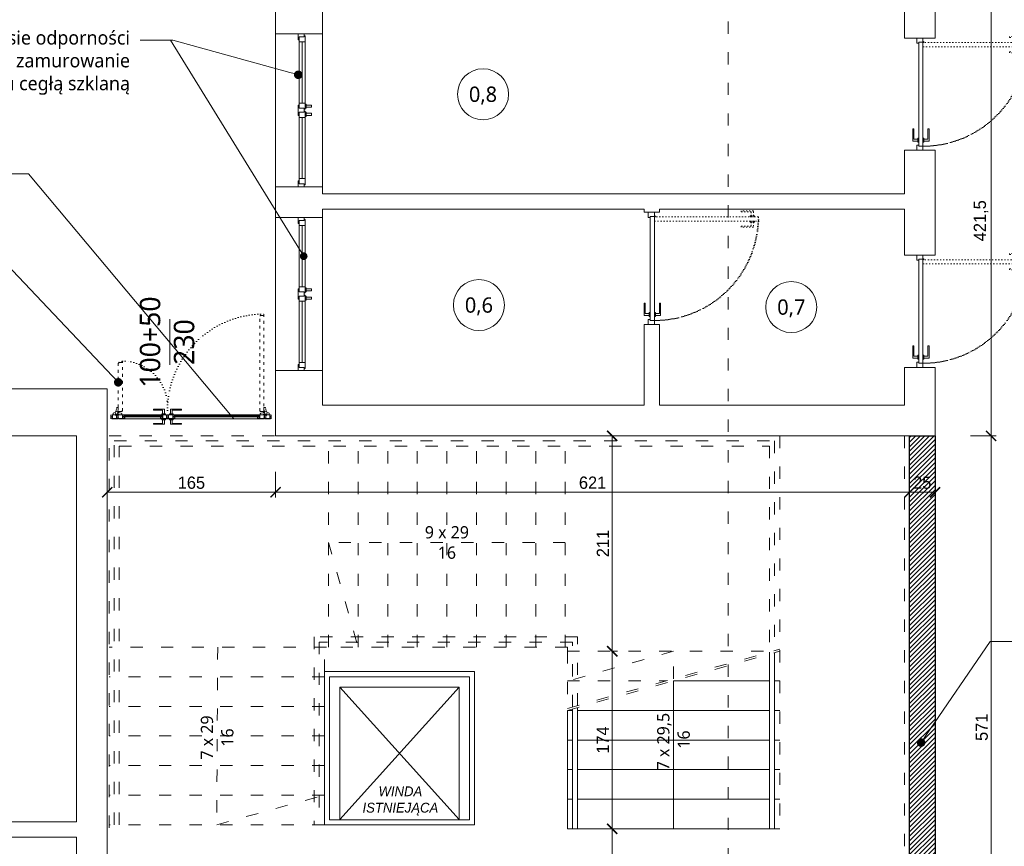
# Model space of a CAD drawing. Header units: millimetres. Extents: x 80301 to 146489, y -78581 to -28273.
# Tile 10 of 135: x 85444 to 86408, y -64742 to -63932. Entities that reach past the tile are written whole.
import ezdxf
from ezdxf import colors
from ezdxf.entities.mleader import LeaderData, LeaderLine
from ezdxf.enums import TextEntityAlignment as Align
from ezdxf.math import Vec2, Vec3

# ---------------------------------------------------------------- set-up
doc = ezdxf.new("R2010")
doc.units = ezdxf.units.MM
doc.linetypes.add('ACAD_ISO03W100', pattern=[30, 12, -18])
doc.linetypes.add('ACAD_ISO07W100', pattern=[3, 0, -3])
doc.layers.get('0').update_dxf_attribs({"lineweight": 0})
for name, color, linetype, lineweight, true_color in [('A-przekrycieram.ART', 7, 'Continuous', 0, 0xffffff), ('instalacje_arch', 7, 'Continuous', 30, 0xd60000), ('wypełnienie 2', 7, 'Continuous', 0, 0x363636)]:
    doc.layers.add(name, color=color, linetype=linetype, lineweight=lineweight, true_color=true_color)
for name, color, linetype, lineweight in [('A-stolarka.ART', 250, 'Continuous', 5), ('OPIS', 4, 'Continuous', 9), ('opis..KF', 250, 'Continuous', 15), ('stolarka_arch', 250, 'Continuous', 5), ('wymiar..KF', 12, 'Continuous', 5), ('ściana pro..KF', 222, 'Continuous', 30), ('ściany ist..KF', 61, 'Continuous', 5)]:
    doc.layers.add(name, color=color, linetype=linetype, lineweight=lineweight)
doc.styles.add('ARCH', font='segoeuil.ttf')
doc.styles.add('kamil', font='GOTHIC.TTF')
doc.dimstyles.new('100..KF', dxfattribs={"dimtxt": 12, "dimasz": 10, "dimexe": 5, "dimexo": 5, "dimgap": 3, "dimtad": 1, "dimdec": 1, "dimrnd": 0.5, "dimtxsty": 'kamil', "dimblk": 'ARCHTICK', "dimcen": 0, "dimclrd": 256, "dimclre": 256, "dimclrt": 256, "dimadec": 0, "dimazin": 0, "dimtfac": 1, "dimtdec": 1, "dimtofl": 0, "dimtmove": 0, "dimatfit": 3, "dimfxl": 10, "dimfxlon": 1, "dimlwd": 0, "dimlwe": 0, "dimarcsym": 0})

# ---------------------------------------------------------------- blocks, each defined once
blk = doc.blocks.new('*U983')
at = {"layer": 'stolarka_arch', "lineweight": 0}
blk.add_lwpolyline([(0, 0), (150, 0), (150, -46), (0, -46)], close=True, dxfattribs=at)
at = {"layer": 'stolarka_arch'}
for points in [[(0, -22), (6, -22), (6, -23), (3, -23), (3, -28), (0, -28)], [(3, -23), (8, -23), (8, -29), (2, -29), (2, -28), (3, -28)], [(8, -26), (68, -26), (68, -23), (8, -23)], [(8, -26), (68, -26), (68, -29), (8, -29)], [(73, -23), (68, -23), (68, -29), (74, -29), (74, -28), (73, -28)], [(70, -22), (80, -22), (80, -23), (77, -23), (77, -28), (73, -28), (73, -23), (70, -23)], [(77, -23), (82, -23), (82, -29), (76, -29), (76, -28), (77, -28)], [(142, -26), (82, -26), (82, -23), (142, -23)], [(142, -26), (82, -26), (82, -29), (142, -29)], [(147, -23), (142, -23), (142, -29), (148, -29), (148, -28), (147, -28)], [(150, -22), (144, -22), (144, -23), (147, -23), (147, -28), (150, -28)], [(73, -30), (69, -30), (69, -29), (73, -29)], [(72, -35), (70, -35), (70, -30), (72, -30)], [(81, -30), (77, -30), (77, -29), (81, -29)], [(80, -35), (78, -35), (78, -30), (80, -30)]]:
    blk.add_lwpolyline(points, close=True, dxfattribs=at)
blk = doc.blocks.new('*U1019')
at = {"layer": 'stolarka_arch', "lineweight": 0}
blk.add_lwpolyline([(0, 0), (150, 0), (150, -46), (0, -46)], close=True, dxfattribs=at)
at = {"layer": 'stolarka_arch'}
for points in [[(0, -22), (6, -22), (6, -23), (3, -23), (3, -28), (0, -28)], [(3, -23), (8, -23), (8, -29), (2, -29), (2, -28), (3, -28)], [(8, -26), (68, -26), (68, -23), (8, -23)], [(8, -26), (68, -26), (68, -29), (8, -29)], [(73, -23), (68, -23), (68, -29), (74, -29), (74, -28), (73, -28)], [(70, -22), (80, -22), (80, -23), (77, -23), (77, -28), (73, -28), (73, -23), (70, -23)], [(77, -23), (82, -23), (82, -29), (76, -29), (76, -28), (77, -28)], [(142, -26), (82, -26), (82, -23), (142, -23)], [(142, -26), (82, -26), (82, -29), (142, -29)], [(147, -23), (142, -23), (142, -29), (148, -29), (148, -28), (147, -28)], [(150, -22), (144, -22), (144, -23), (147, -23), (147, -28), (150, -28)], [(73, -30), (69, -30), (69, -29), (73, -29)], [(72, -35), (70, -35), (70, -30), (72, -30)], [(81, -30), (77, -30), (77, -29), (81, -29)], [(80, -35), (78, -35), (78, -30), (80, -30)]]:
    blk.add_lwpolyline(points, close=True, dxfattribs=at)
blk = doc.blocks.new('*U648')
at = {"layer": 'stolarka_arch', "linetype": 'ACAD_ISO03W100', "lineweight": 0, "ltscale": 0.1}
for points in [[(3.5, 97), (-1.5, 97), (-1.5, 85), (-0.5, 85), (-0.5, 95), (3.5, 95)], [(3.5, 98), (3.5, 94), (4.5, 94), (4.5, 98)], [(4.5, 102), (4.5, 0), (8.5, 0), (8.5, 102)], [(9.5, 98), (9.5, 94), (8.5, 94), (8.5, 98)], [(9.5, 97), (14.5, 97), (14.5, 85), (13.5, 85), (13.5, 95), (9.5, 95)]]:
    blk.add_lwpolyline(points, close=True, dxfattribs=at)
at = {"layer": 'stolarka_arch'}
for points in [[(5, -4), (5, -6), (0, -6), (0, 0), (4, 0), (4, -4), (5, -4)], [(106, 0), (4, 0), (4, -4), (106, -4)], [(101, 1), (101, 6), (89, 6), (89, 5), (99, 5), (99, 1)], [(102, 1), (98, 1), (98, 0), (102, 0)], [(105, -4), (105, -6), (110, -6), (110, 0), (106, 0), (106, -4), (105, -4)], [(101, -5), (101, -10), (89, -10), (89, -9), (99, -9), (99, -5)], [(102, -5), (98, -5), (98, -4), (102, -4)]]:
    blk.add_lwpolyline(points, close=True, dxfattribs=at)
blk.add_circle((4, 0.5), 0.5, dxfattribs=at)
at = {"layer": 'stolarka_arch', "linetype": 'ACAD_ISO07W100', "lineweight": 0, "ltscale": 0.5}
blk.add_arc((4, 0), 102, 0, 89.65063, dxfattribs=at)
blk = doc.blocks.new('nr pom')
at = {"layer": 'opis..KF', "lineweight": 20}
blk.add_circle((0, 0), 25, dxfattribs=at)
at = {"layer": 'opis..KF', "style": 'ARCH'}
blk.add_attdef('00', text='', height=15, dxfattribs=at).set_placement((0, 0), align=Align.MIDDLE_CENTER)
blk = doc.blocks.new('*U1442')
at = {"layer": 'OPIS', "linetype": 'ACAD_ISO03W100', "lineweight": 9}
blk.add_line((0, -3631.36), (0, -145), dxfattribs=at)
at = {"layer": 'OPIS', "style": 'ARCH'}
for tag, p in [('P1', (0, 0)), ('P2', (0, -3776.36))]:
    blk.add_attdef(tag, text='', height=20, rotation=180, dxfattribs=at).set_placement(p, align=Align.MIDDLE_CENTER)
blk = doc.blocks.new('*U1226')
at = {"layer": 'A-stolarka.ART'}
for p, q in [((0, -4.5), (0, 0)), ((175, -4.5), (175, 0)), ((106.1, -1.6), (14.1, -1.6)), ((160.9, -1.6), (119.9, -1.6))]:
    blk.add_line(p, q, dxfattribs=at)
at = {"layer": 'A-stolarka.ART', "lineweight": 0}
for p, q in [((105.1, -4.5), (15.1, -4.5)), ((15.3, 0), (104.8, 0)), ((159.9, -4.5), (120.9, -4.5)), ((121.2, 0), (159.7, 0))]:
    blk.add_line(p, q, dxfattribs=at)
at = {"layer": 'A-stolarka.ART', "color": 250, "linetype": 'ACAD_ISO03W100', "lineweight": 0, "ltscale": 0.25, "true_color": 0x323232}
for points in [[(12.5, 107.8), (11.7, 107.8), (11.7, 108.7), (11.5, 108.7), (11.5, 108.3), (8.2, 108.3), (8.2, 108.8), (8.5, 108.8), (8.5, 109), (8.2, 109), (8.2, 109.6), (8.5, 109.6), (8.5, 109.8), (8, 109.8), (8, 1.9), (8.5, 1.9), (8.5, 2.1), (8.2, 2.1), (8.2, 2.8), (8.5, 2.8), (8.5, 3), (8.2, 3), (8.2, 3.5), (11.5, 3.5), (11.5, 3.1), (11.7, 3.1), (11.7, 4), (12.5, 4)], [(167, 56.3), (167, 1.9), (166.5, 1.9), (166.5, 2.1), (166.8, 2.1), (166.8, 2.8), (166.5, 2.8), (166.5, 3), (166.8, 3), (166.8, 3.5), (163.5, 3.5), (163.5, 3.1), (163.3, 3.1), (163.3, 4), (162.5, 4), (162.5, 58.4), (163, 58.4), (163, 58.2), (162.7, 58.2), (162.7, 57.6), (163, 57.6), (163, 57.4), (162.7, 57.4), (162.7, 56.8), (166, 56.8), (166, 57.2), (166.2, 57.2), (166.2, 56.3)]]:
    blk.add_lwpolyline(points, close=True, dxfattribs=at)
at = {"layer": 'A-stolarka.ART'}
for points in [[(6.5, -0.8), (5.6, -0.8), (5.6, 0), (1, 0), (1, -0.2), (1.5, -0.2), (1.5, -2), (1, -2), (1, -2.6), (1.5, -2.6), (1.5, -4.3), (1, -4.3), (1, -4.5), (7.6, -4.5), (7.6, -4), (7.4, -4), (7.4, -4.3), (6.8, -4.3), (6.8, -4), (6.6, -4), (6.6, -4.3), (6.1, -4.3), (6.1, -1), (6.5, -1)], [(15.3, 0), (6, 0), (6, -0.5), (6.2, -0.5), (6.2, -0.2), (6.8, -0.2), (6.8, -0.5), (7.1, -0.5), (7.1, -0.2), (7.6, -0.2), (7.6, -3.5), (7.2, -3.5), (7.2, -3.7), (8.1, -3.7), (8.1, -4.5), (13.2, -4.5), (13.2, -4.3), (12.8, -4.3), (12.8, -2.6), (13.2, -2.6), (13.2, -2), (12.8, -2), (12.8, -0.2), (14.3, -0.2), (14.3, -0.5), (14.5, -0.5), (14.5, -0.2), (15.1, -0.2), (15.1, -0.5), (15.3, -0.5)], [(104.8, 0), (114.1, 0), (114.1, -0.5), (113.9, -0.5), (113.9, -0.2), (113.3, -0.2), (113.3, -0.5), (113.1, -0.5), (113.1, -0.2), (112.5, -0.2), (112.5, -3.5), (112.9, -3.5), (112.9, -3.7), (112, -3.7), (112, -4.5), (106.9, -4.5), (106.9, -4.3), (107.4, -4.3), (107.4, -2.6), (106.9, -2.6), (106.9, -2), (107.4, -2), (107.4, -0.2), (105.8, -0.2), (105.8, -0.5), (105.6, -0.5), (105.6, -0.2), (105, -0.2), (105, -0.5), (104.8, -0.5)], [(121.2, 0), (121.2, -0.5), (121, -0.5), (121, -0.2), (120.4, -0.2), (120.4, -0.5), (120.2, -0.5), (120.2, -0.2), (118.6, -0.2), (118.6, -2), (119.1, -2), (119.1, -2.6), (118.6, -2.6), (118.6, -4.3), (119.1, -4.3), (119.1, -4.5), (112.5, -4.5), (112.5, -4), (112.7, -4), (112.7, -4.3), (113.3, -4.3), (113.3, -4), (113.5, -4), (113.5, -4.3), (114.1, -4.3), (114.1, -1), (113.7, -1), (113.7, -0.8), (114.6, -0.8), (114.6, 0)], [(159.7, 0), (168.9, 0), (168.9, -0.5), (168.8, -0.5), (168.8, -0.2), (168.1, -0.2), (168.1, -0.5), (167.9, -0.5), (167.9, -0.2), (167.4, -0.2), (167.4, -3.5), (167.8, -3.5), (167.8, -3.7), (166.9, -3.7), (166.9, -4.5), (161.8, -4.5), (161.8, -4.3), (162.2, -4.3), (162.2, -2.6), (161.8, -2.6), (161.8, -2), (162.2, -2), (162.2, -0.2), (160.7, -0.2), (160.7, -0.5), (160.5, -0.5), (160.5, -0.2), (159.9, -0.2), (159.9, -0.5), (159.7, -0.5)], [(168.5, -0.8), (169.4, -0.8), (169.4, 0), (174, 0), (174, -0.2), (173.5, -0.2), (173.5, -2), (174, -2), (174, -2.6), (173.5, -2.6), (173.5, -4.3), (174, -4.3), (174, -4.5), (167.4, -4.5), (167.4, -4), (167.6, -4), (167.6, -4.3), (168.1, -4.3), (168.1, -4), (168.4, -4), (168.4, -4.3), (168.9, -4.3), (168.9, -1), (168.5, -1)], [(5.9, -1), (5.4, -1), (5.4, -0.2), (1.7, -0.2), (1.7, -2.2), (1.2, -2.2), (1.2, -2.4), (1.7, -2.4), (1.7, -4.3), (5.9, -4.3)], [(12.6, -0.2), (7.8, -0.2), (7.8, -3.5), (8.3, -3.5), (8.3, -4.3), (12.6, -4.3), (12.6, -2.4), (13.1, -2.4), (13.1, -2.2), (12.6, -2.2)], [(13, -4.3), (13.2, -4.3), (13.2, -4.5), (15.1, -4.5), (15.1, -2.6), (13, -2.6), (13, -2.8), (14.9, -2.8), (14.9, -4.3), (13.4, -4.3), (13.4, -4.1), (13, -4.1)], [(106.1, -0.8), (14.1, -0.8), (14.1, -2.3), (106.1, -2.3)], [(107.1, -4.3), (106.9, -4.3), (106.9, -4.5), (105.1, -4.5), (105.1, -2.6), (107.1, -2.6), (107.1, -2.8), (105.3, -2.8), (105.3, -4.3), (106.7, -4.3), (106.7, -4.1), (107.1, -4.1)], [(107.6, -0.2), (112.3, -0.2), (112.3, -3.5), (111.8, -3.5), (111.8, -4.3), (107.6, -4.3), (107.6, -2.4), (107.1, -2.4), (107.1, -2.2), (107.6, -2.2)], [(114.3, -1), (114.8, -1), (114.8, -0.2), (118.4, -0.2), (118.4, -2.2), (118.9, -2.2), (118.9, -2.4), (118.4, -2.4), (118.4, -4.3), (114.3, -4.3)], [(118.9, -4.3), (119.1, -4.3), (119.1, -4.5), (120.9, -4.5), (120.9, -2.6), (118.9, -2.6), (118.9, -2.8), (120.8, -2.8), (120.8, -4.3), (119.3, -4.3), (119.3, -4.1), (118.9, -4.1)], [(160.9, -0.8), (119.9, -0.8), (119.9, -2.3), (160.9, -2.3)], [(162, -4.3), (161.8, -4.3), (161.8, -4.5), (159.9, -4.5), (159.9, -2.6), (162, -2.6), (162, -2.8), (160.1, -2.8), (160.1, -4.3), (161.6, -4.3), (161.6, -4.1), (162, -4.1)], [(162.4, -0.2), (167.2, -0.2), (167.2, -3.5), (166.7, -3.5), (166.7, -4.3), (162.4, -4.3), (162.4, -2.4), (161.9, -2.4), (161.9, -2.2), (162.4, -2.2)], [(169.1, -1), (169.6, -1), (169.6, -0.2), (173.3, -0.2), (173.3, -2.2), (173.8, -2.2), (173.8, -2.4), (173.3, -2.4), (173.3, -4.3), (169.1, -4.3)]]:
    blk.add_lwpolyline(points, close=True, dxfattribs=at)
at = {"layer": 'A-stolarka.ART', "lineweight": 0}
for points in [[(5.9, 0.5), (5.1, 0.5, 0.43839), (4.8, 0.3), (4.8, 0), (2.3, 0), (2.3, 0.9, -0.320305), (3, 1.9), (4.6, 2.5)], [(7.5, 2.5), (11.2, 1.8, -0.364335), (12, 0.8), (12, 0), (8.5, 0), (8.5, 0.4, 0.43839), (8.3, 0.6), (6.2, 0.5)], [(167.5, 2.5), (163.8, 1.8, 0.364335), (163, 0.8), (163, 0), (166.5, 0), (166.5, 0.4, -0.43839), (166.7, 0.6), (168.8, 0.5)], [(169.1, 0.5), (169.9, 0.5, -0.43839), (170.2, 0.3), (170.2, 0), (172.7, 0), (172.7, 0.9, 0.320305), (172, 1.9), (170.4, 2.5)]]:
    blk.add_lwpolyline(points, format="xyb", dxfattribs=at)
at = {"layer": 'A-stolarka.ART', "color": 250, "linetype": 'ACAD_ISO03W100', "lineweight": 0, "ltscale": 0.25, "true_color": 0x323232}
for points in [[(5.5, 3.4), (6.2, 7.1, -0.364335), (7.2, 7.9), (8, 7.9), (8, 4.4), (7.6, 4.4, 0.43839), (7.4, 4.2), (7.5, 2.1)], [(169.5, 3.4), (168.8, 7.1, 0.364335), (167.8, 7.9), (167, 7.9), (167, 4.4), (167.4, 4.4, -0.43839), (167.6, 4.2), (167.5, 2.1)]]:
    blk.add_lwpolyline(points, format="xyb", dxfattribs=at)
at = {"layer": 'A-stolarka.ART', "lineweight": 0}
for points in [[(110, 1), (110, 6), (98, 6), (98, 5), (108, 5), (108, 1)], [(111, 1), (107, 1), (107, 0), (111, 0)], [(115.6, 1), (119.6, 1), (119.6, 0), (115.6, 0)], [(116.6, 1), (116.6, 6), (128.6, 6), (128.6, 5), (118.6, 5), (118.6, 1)], [(110, -5.5), (110, -10.5), (98, -10.5), (98, -9.5), (108, -9.5), (108, -5.5)], [(111, -5.5), (107, -5.5), (107, -4.5), (111, -4.5)], [(115.6, -5.5), (119.6, -5.5), (119.6, -4.5), (115.6, -4.5)], [(116.6, -5.5), (116.6, -10.5), (128.6, -10.5), (128.6, -9.5), (118.6, -9.5), (118.6, -5.5)]]:
    blk.add_lwpolyline(points, close=True, dxfattribs=at)
for centre in [(6, 1.9), (168.9, 1.9)]:
    blk.add_circle(centre, 1.5, dxfattribs=at)
at = {"layer": 'A-stolarka.ART', "color": 250, "linetype": 'ACAD_ISO07W100', "lineweight": 0, "true_color": 0x323232}
for centre, radius, start, end in [((8, 4.5), 105.3, 0, 90), ((162.5, 9.2), 49.2, 90, 180)]:
    blk.add_arc(centre, radius, start, end, dxfattribs=at)
blk = doc.blocks.new('_Dot')
at = {"color": 0, "linetype": 'ByBlock', "lineweight": -2}
blk.add_line((-0.5, 0), (-1, 0), dxfattribs=at)
at = {"color": 0, "linetype": 'ByBlock', "const_width": 0.5}
blk.add_lwpolyline([(-0.25, 0, 1), (0.25, 0, 1)], format="xyb", close=True, dxfattribs=at)
blk = doc.blocks.new('*U1234')
at = {"layer": 'A-przekrycieram.ART'}
h = blk.add_hatch(color=256, dxfattribs=at)
h.dxf.hatch_style = 1
h.paths.add_polyline_path([(0, 4200), (8500, 4200), (8500, 0), (0, 0)])
h.paths.add_polyline_path([(200, 4100), (8400, 4100), (8400, 100), (200, 100)], flags=16)
blk = doc.blocks.new('_ArchTick')
at = {"color": 0, "linetype": 'ByBlock', "const_width": 0.15}
blk.add_lwpolyline([(-0.5, -0.5), (0.5, 0.5)], dxfattribs=at)
blk = doc.blocks.new('*D1479')
at = {"layer": 'Defpoints', "color": 0, "linetype": 'ByBlock', "transparency": 16777216}
for p in [(86328.11, -64339.99), (86395.49, -64339.99), (86325.61, -64910.99)]:
    blk.add_point(p, dxfattribs=at)
at = {"layer": 'wymiar..KF', "linetype": 'Continuous', "lineweight": 0, "transparency": 16777216}
for p, q in [((86375.49, -64339.99), (86400.49, -64339.99)), ((86395.49, -64910.99), (86395.49, -64339.99)), ((86375.49, -64910.99), (86400.49, -64910.99))]:
    blk.add_line(p, q, dxfattribs=at)
at = {"layer": 'wymiar..KF', "linetype": 'ByBlock', "lineweight": 0, "transparency": 16777216, "xscale": 10, "yscale": 10, "zscale": 10}
for p, rotation in [((86395.49, -64339.99), 90), ((86395.49, -64910.99), 270)]:
    blk.add_blockref('_ArchTick', p, dxfattribs=dict(at, rotation=rotation))
at = {"layer": 'wymiar..KF', "linetype": 'ByBlock', "transparency": 16777216, "insert": (86386.34, -64625.49), "char_height": 12, "attachment_point": 5, "rotation": 90, "style": 'kamil'}
blk.add_mtext('571', dxfattribs=at)
blk = doc.blocks.new('*D1480')
at = {"layer": 'Defpoints', "color": 0, "linetype": 'ByBlock', "transparency": 16777216}
for p in [(86365.61, -63918.49), (86395.49, -63918.49), (86328.11, -64339.99)]:
    blk.add_point(p, dxfattribs=at)
at = {"layer": 'wymiar..KF', "linetype": 'Continuous', "lineweight": 0, "transparency": 16777216}
for p, q in [((86375.49, -63918.49), (86400.49, -63918.49)), ((86395.49, -64339.99), (86395.49, -63918.49)), ((86375.49, -64339.99), (86400.49, -64339.99))]:
    blk.add_line(p, q, dxfattribs=at)
at = {"layer": 'wymiar..KF', "linetype": 'ByBlock', "lineweight": 0, "transparency": 16777216, "xscale": 10, "yscale": 10, "zscale": 10}
for p, rotation in [((86395.49, -63918.49), 90), ((86395.49, -64339.99), 270)]:
    blk.add_blockref('_ArchTick', p, dxfattribs=dict(at, rotation=rotation))
at = {"layer": 'wymiar..KF', "linetype": 'ByBlock', "transparency": 16777216, "insert": (86385.64, -64129.24), "char_height": 12, "attachment_point": 5, "rotation": 90, "style": 'kamil'}
blk.add_mtext('421,5', dxfattribs=at)
blk = doc.blocks.new('*D1523')
at = {"layer": 'Defpoints', "color": 0, "linetype": 'ByBlock', "transparency": 16777216}
for p in [(86024.38, -64724.99), (86024.38, -64724.99), (86034.03, -64915.99)]:
    blk.add_point(p, dxfattribs=at)
at = {"layer": 'wymiar..KF', "linetype": 'Continuous', "lineweight": 0, "transparency": 16777216}
for p, q in [((86024.38, -64724.99), (86029.38, -64724.99)), ((86024.38, -64915.99), (86024.38, -64724.99)), ((86029.03, -64915.99), (86019.38, -64915.99))]:
    blk.add_line(p, q, dxfattribs=at)
at = {"layer": 'wymiar..KF', "linetype": 'ByBlock', "lineweight": 0, "transparency": 16777216, "xscale": 10, "yscale": 10, "zscale": 10}
for p, rotation in [((86024.38, -64724.99), 90), ((86024.38, -64915.99), 270)]:
    blk.add_blockref('_ArchTick', p, dxfattribs=dict(at, rotation=rotation))
at = {"layer": 'wymiar..KF', "linetype": 'ByBlock', "transparency": 16777216, "insert": (86015.08, -64842.27), "char_height": 12, "attachment_point": 5, "rotation": 90, "style": 'kamil'}
blk.add_mtext('191', dxfattribs=at)
blk = doc.blocks.new('*D1524')
at = {"layer": 'Defpoints', "color": 0, "linetype": 'ByBlock', "transparency": 16777216}
for p in [(86024.38, -64550.99), (86024.38, -64550.99), (86024.38, -64724.99)]:
    blk.add_point(p, dxfattribs=at)
at = {"layer": 'wymiar..KF', "linetype": 'Continuous', "lineweight": 0, "transparency": 16777216}
for p, q in [((86024.38, -64550.99), (86029.38, -64550.99)), ((86024.38, -64724.99), (86024.38, -64550.99)), ((86024.38, -64724.99), (86029.38, -64724.99))]:
    blk.add_line(p, q, dxfattribs=at)
at = {"layer": 'wymiar..KF', "linetype": 'ByBlock', "lineweight": 0, "transparency": 16777216, "xscale": 10, "yscale": 10, "zscale": 10}
for p, rotation in [((86024.38, -64550.99), 90), ((86024.38, -64724.99), 270)]:
    blk.add_blockref('_ArchTick', p, dxfattribs=dict(at, rotation=rotation))
at = {"layer": 'wymiar..KF', "linetype": 'ByBlock', "transparency": 16777216, "insert": (86015.08, -64637.99), "char_height": 12, "attachment_point": 5, "rotation": 90, "style": 'kamil'}
blk.add_mtext('174', dxfattribs=at)
blk = doc.blocks.new('*D1525')
at = {"layer": 'Defpoints', "color": 0, "linetype": 'ByBlock', "transparency": 16777216}
for p in [(86024.38, -64339.99), (86047.33, -64339.99), (86024.38, -64550.99)]:
    blk.add_point(p, dxfattribs=at)
at = {"layer": 'wymiar..KF', "linetype": 'Continuous', "lineweight": 0, "transparency": 16777216}
for p, q in [((86042.33, -64339.99), (86019.38, -64339.99)), ((86024.38, -64550.99), (86024.38, -64339.99)), ((86024.38, -64550.99), (86029.38, -64550.99))]:
    blk.add_line(p, q, dxfattribs=at)
at = {"layer": 'wymiar..KF', "linetype": 'ByBlock', "lineweight": 0, "transparency": 16777216, "xscale": 10, "yscale": 10, "zscale": 10}
for p, rotation in [((86024.38, -64339.99), 90), ((86024.38, -64550.99), 270)]:
    blk.add_blockref('_ArchTick', p, dxfattribs=dict(at, rotation=rotation))
at = {"layer": 'wymiar..KF', "linetype": 'ByBlock', "transparency": 16777216, "insert": (86015.23, -64445.49), "char_height": 12, "attachment_point": 5, "rotation": 90, "style": 'kamil'}
blk.add_mtext('211', dxfattribs=at)
blk = doc.blocks.new('*D1526')
at = {"layer": 'Defpoints', "color": 0, "linetype": 'ByBlock', "transparency": 16777216}
for p in [(85529.61, -64247.99), (85694.61, -64293.99), (85694.61, -64395.24)]:
    blk.add_point(p, dxfattribs=at)
at = {"layer": 'wymiar..KF', "linetype": 'Continuous', "lineweight": 0, "transparency": 16777216}
for p, q in [((85529.61, -64375.24), (85529.61, -64400.24)), ((85694.61, -64375.24), (85694.61, -64400.24)), ((85529.61, -64395.24), (85694.61, -64395.24))]:
    blk.add_line(p, q, dxfattribs=at)
at = {"layer": 'wymiar..KF', "linetype": 'ByBlock', "lineweight": 0, "transparency": 16777216, "xscale": 10, "yscale": 10, "zscale": 10, "rotation": 180}
blk.add_blockref('_ArchTick', (85529.61, -64395.24), dxfattribs=at)
at = {"layer": 'wymiar..KF', "linetype": 'ByBlock', "lineweight": 0, "transparency": 16777216, "xscale": 10, "yscale": 10, "zscale": 10}
blk.add_blockref('_ArchTick', (85694.61, -64395.24), dxfattribs=at)
at = {"layer": 'wymiar..KF', "linetype": 'ByBlock', "transparency": 16777216, "insert": (85612.11, -64385.94), "char_height": 12, "attachment_point": 5, "style": 'kamil'}
blk.add_mtext('165', dxfattribs=at)
blk = doc.blocks.new('*D1527')
at = {"layer": 'Defpoints', "color": 0, "linetype": 'ByBlock', "transparency": 16777216}
for p in [(85694.61, -64339.99), (86315.61, -64339.99), (86315.61, -64395.24)]:
    blk.add_point(p, dxfattribs=at)
at = {"layer": 'wymiar..KF', "linetype": 'Continuous', "lineweight": 0, "transparency": 16777216}
for p, q in [((85694.61, -64375.24), (85694.61, -64400.24)), ((86315.61, -64375.24), (86315.61, -64400.24)), ((85694.61, -64395.24), (86315.61, -64395.24))]:
    blk.add_line(p, q, dxfattribs=at)
at = {"layer": 'wymiar..KF', "linetype": 'ByBlock', "lineweight": 0, "transparency": 16777216, "xscale": 10, "yscale": 10, "zscale": 10, "rotation": 180}
blk.add_blockref('_ArchTick', (85694.61, -64395.24), dxfattribs=at)
at = {"layer": 'wymiar..KF', "linetype": 'ByBlock', "lineweight": 0, "transparency": 16777216, "xscale": 10, "yscale": 10, "zscale": 10}
blk.add_blockref('_ArchTick', (86315.61, -64395.24), dxfattribs=at)
at = {"layer": 'wymiar..KF', "linetype": 'ByBlock', "transparency": 16777216, "insert": (86005.11, -64385.94), "char_height": 12, "attachment_point": 5, "style": 'kamil'}
blk.add_mtext('621', dxfattribs=at)
blk = doc.blocks.new('*D1528')
at = {"layer": 'Defpoints', "color": 0, "linetype": 'ByBlock', "transparency": 16777216}
for p in [(86315.61, -64339.99), (86340.61, -64339.99), (86340.61, -64395.24)]:
    blk.add_point(p, dxfattribs=at)
at = {"layer": 'wymiar..KF', "linetype": 'Continuous', "lineweight": 0, "transparency": 16777216}
for p, q in [((86315.61, -64375.24), (86315.61, -64400.24)), ((86340.61, -64375.24), (86340.61, -64400.24)), ((86315.61, -64395.24), (86340.61, -64395.24))]:
    blk.add_line(p, q, dxfattribs=at)
at = {"layer": 'wymiar..KF', "linetype": 'ByBlock', "lineweight": 0, "transparency": 16777216, "xscale": 10, "yscale": 10, "zscale": 10, "rotation": 180}
blk.add_blockref('_ArchTick', (86315.61, -64395.24), dxfattribs=at)
at = {"layer": 'wymiar..KF', "linetype": 'ByBlock', "lineweight": 0, "transparency": 16777216, "xscale": 10, "yscale": 10, "zscale": 10}
blk.add_blockref('_ArchTick', (86340.61, -64395.24), dxfattribs=at)
at = {"layer": 'wymiar..KF', "linetype": 'ByBlock', "transparency": 16777216, "insert": (86328.11, -64385.94), "char_height": 12, "attachment_point": 5, "style": 'kamil'}
blk.add_mtext('25', dxfattribs=at)

msp = doc.modelspace()

# ---------------------------------------------------------------- hatches: boundary and pattern name
at = {"layer": 'wypełnienie 2', "linetype": 'ByBlock', "transparency": 33554595}
h = msp.add_hatch(dxfattribs=at)
h.set_pattern_fill('ANSI31', color=256)
h.paths.add_polyline_path([(86340.61, -64339.99), (86315.61, -64339.99), (86315.61, -64910.99), (86340.61, -64910.99)])
h.paths.add_polyline_path([(86309.61, -64915.99), (86137.97, -64915.99), (86137.97, -64940.99), (86309.61, -64940.99)])
h.paths.add_polyline_path([(86137.97, -64915.99), (85909.48, -64915.99), (85909.48, -64940.99), (86137.97, -64940.99)])

# ---------------------------------------------------------------- linework, layer by layer
at = {"linetype": 'ACAD_ISO03W100'}
for p, q in [((86310.61, -64339.99), (86310.61, -65446.8)), ((86340.61, -64339.99), (86340.61, -65461.99)), ((85980.39, -64606.99), (86188.48, -64548.99)), ((85980.39, -64608.99), (86188.48, -64550.99))]:
    msp.add_line(p, q, dxfattribs=at)
for p, q in [((85757.51, -64586.1), (85874.51, -64715.89)), ((85757.51, -64715.89), (85874.51, -64586.3))]:
    msp.add_line(p, q)
for points in [[(85531.39, -64723.99), (85531.39, -64339.99), (86188.48, -64339.99), (86188.48, -64724.99)], [(85536.39, -64720.99), (85536.39, -64344.99), (86183.48, -64344.99), (86183.48, -64550.39)], [(85746.39, -64546.99), (85746.39, -64339.99)], [(85775.39, -64546.99), (85775.39, -64339.99)], [(85804.39, -64546.99), (85804.39, -64339.99)], [(85833.39, -64546.99), (85833.39, -64339.99)], [(85862.39, -64546.99), (85862.39, -64339.99)], [(85891.39, -64546.99), (85891.39, -64339.99)], [(85920.39, -64546.99), (85920.39, -64339.99)], [(85949.39, -64546.99), (85949.39, -64339.99)], [(85978.39, -64546.99), (85978.39, -64339.99)], [(85541.39, -64720.99), (85541.39, -64349.99), (86178.48, -64349.99), (86178.48, -64551.78)], [(85978.39, -64444.49), (85746.39, -64444.49), (85775.39, -64546.99)], [(85990.39, -64604.21), (85990.39, -64536.99), (85732.39, -64536.99), (85732.39, -64720.99)], [(85744.39, -64546.99), (85531.39, -64546.99)], [(85637.89, -64546.99), (85636.91, -64720.99), (85742.39, -64691.99)], [(85985.39, -64605.6), (85985.39, -64541.99), (85737.39, -64541.99), (85737.39, -64720.99)], [(85742.39, -64720.99), (85742.39, -64546.99)], [(85980.39, -64546.99), (85742.39, -64546.99)], [(85980.39, -64546.99), (85980.39, -64550.99)], [(85980.39, -64550.99), (86181.3, -64550.99)], [(85980.39, -64550.99), (85980.39, -64606.99)], [(86084.43, -64577.99), (86084.43, -64550.99), (85980.39, -64580.49)], [(85742.39, -64575.99), (85531.39, -64575.99)], [(85980.39, -64579.99), (86077.26, -64579.99)], [(85742.39, -64604.99), (85531.39, -64604.99)], [(85742.39, -64633.99), (85531.39, -64633.99)], [(85742.39, -64662.99), (85531.39, -64662.99)], [(85742.39, -64691.99), (85531.39, -64691.99)], [(85742.39, -64720.99), (85531.39, -64720.99)]]:
    msp.add_lwpolyline(points, dxfattribs=at)
for points in [[(86178.48, -64551.78), (86178.48, -64724.99)], [(86183.48, -64552.39), (86183.48, -64724.99)], [(85742.51, -64720.99), (85889.51, -64720.99), (85889.51, -64570.99), (85742.51, -64570.99), (85742.51, -64720.99)], [(85747.51, -64715.89), (85747.51, -64576.1), (85884.51, -64576.1), (85884.51, -64715.89)], [(85757.51, -64715.89), (85757.51, -64586.1), (85874.51, -64586.1), (85874.51, -64715.89)], [(86084.43, -64579.99), (86178.48, -64579.99)], [(86084.43, -64724.99), (86084.43, -64579.99)], [(86183.48, -64579.99), (86188.48, -64579.99)], [(85980.39, -64608.99), (85985.39, -64608.99)], [(85980.39, -64608.99), (85980.39, -64724.99)], [(85985.39, -64724.99), (85985.39, -64607.6)], [(85990.39, -64724.99), (85990.39, -64606.21)], [(85990.39, -64608.99), (86178.48, -64608.99)], [(86183.48, -64608.99), (86188.48, -64608.99)], [(85980.39, -64637.99), (85985.39, -64637.99)], [(85990.39, -64637.99), (86178.48, -64637.99)], [(86183.48, -64637.99), (86188.48, -64637.99)], [(85980.39, -64666.99), (85985.39, -64666.99)], [(85990.39, -64666.99), (86178.48, -64666.99)], [(86183.48, -64666.99), (86188.48, -64666.99)], [(85980.39, -64695.99), (85985.39, -64695.99)], [(85990.39, -64695.99), (86178.48, -64695.99)], [(86183.48, -64695.99), (86188.48, -64695.99)], [(85980.39, -64724.99), (86188.48, -64724.99)]]:
    msp.add_lwpolyline(points)
msp.add_lwpolyline([(85747.51, -64715.99), (85884.51, -64715.99), (85884.51, -64575.99), (85747.51, -64575.99)], close=True)
at = {"layer": 'opis..KF', "lineweight": 9}
for p, q in [((85452.66, -64083.22), (84888.26, -64083.22)), ((85653.65, -64323.29), (85452.66, -64083.22))]:
    msp.add_line(p, q, dxfattribs=at)
at = {"layer": 'ściana pro..KF', "linetype": 'ByBlock'}
msp.add_lwpolyline([(86340.61, -64910.99), (86315.61, -64910.99), (86315.61, -64339.99), (86340.61, -64339.99)], close=True, dxfattribs=at)
at = {"layer": 'ściany ist..KF', "linetype": 'ByBlock'}
for points in [[(86340.61, -63463.99), (86340.61, -63950.23), (86310.61, -63950.23), (86310.61, -63918.99)], [(85740.61, -63908.49), (85740.61, -63945.99), (85694.61, -63945.99), (85694.61, -63845.4)], [(85694.61, -64095.99), (85694.61, -64125.99), (85740.61, -64125.99), (85740.61, -64117.99), (86055.61, -64117.99), (86055.61, -64120.99), (86070.61, -64120.99), (86070.61, -64117.99), (86310.61, -64117.99), (86310.61, -64162.9), (86340.61, -64162.9), (86340.61, -64060.23), (86310.61, -64060.23), (86310.61, -64102.99), (86070.61, -64102.99), (86070.61, -64102.99), (86055.61, -64102.99), (86055.61, -64102.99), (85740.61, -64102.99), (85740.61, -64095.99), (85694.61, -64095.99)], [(85694.61, -64339.99), (86340.61, -64339.99), (86340.61, -64272.9), (86310.61, -64272.9), (86310.61, -64309.99), (86070.61, -64309.99), (86070.61, -64230.94), (86055.61, -64230.94), (86055.61, -64309.99), (85740.61, -64309.99), (85740.61, -64275.99), (85694.61, -64275.99), (85694.61, -64293.99), (85694.61, -64293.99), (85694.61, -64339.99)], [(86055.61, -64230.94), (86055.61, -64309.99)], [(86055.61, -64230.94), (86070.61, -64230.94)], [(86070.61, -64230.94), (86070.61, -64309.99)], [(85215.47, -64634.17), (85230.47, -64634.17), (85230.47, -64717.99), (85499.47, -64717.99), (85499.47, -64339.99), (85435.13, -64339.99), (85435.13, -64293.99), (85529.61, -64293.99), (85529.61, -64339.99), (85529.61, -64339.99), (85529.61, -64940.99), (85381.88, -64940.99), (85381.88, -64910.99), (85499.47, -64910.99), (85499.47, -64732.99), (85230.47, -64732.99), (85230.47, -64910.99), (85271.88, -64910.99), (85271.88, -64940.99), (85151.97, -64940.99), (85151.97, -64910.99), (85215.47, -64910.99), (85215.47, -64634.17)], [(86310.61, -64309.99), (86070.61, -64309.99)]]:
    msp.add_lwpolyline(points, dxfattribs=at)

# ---------------------------------------------------------------- block references
msp.add_blockref('*U1234', (80663.85, -66535.84))
at = {"layer": 'A-stolarka.ART', "xscale": -0.89775, "yscale": 0.89775, "zscale": 0.89775}
msp.add_blockref('*U1226', (85690.38, -64319.25), dxfattribs=at)
at = {"layer": 'instalacje_arch'}
msp.add_blockref('*U1442', (86137.97, -62534.67), dxfattribs=at)
at = {"layer": 'opis..KF', "color": 30}
for p, values in [((85897.77, -64005.31), {'00': '0,8'}), ((85893.79, -64211.82), {'00': '0,6'}), ((86199.8, -64213.81), {'00': '0,7'})]:
    msp.add_blockref('nr pom', p, dxfattribs=at).add_auto_attribs(values)
at = {"layer": 'stolarka_arch', "xscale": -1, "rotation": 90}
for name, p in [('*U983', (85694.61, -63945.99)), ('*U1019', (85694.61, -64125.99))]:
    msp.add_blockref(name, p, dxfattribs=at)
at = {"layer": 'stolarka_arch', "rotation": 270}
for p in [(86328.7, -63950.23), (86328.7, -64162.9)]:
    msp.add_blockref('*U648', p, dxfattribs=at)
at = {"layer": 'stolarka_arch', "color": 5, "rotation": 270}
msp.add_blockref('*U648', (86065.62, -64120.99), dxfattribs=at)

# ---------------------------------------------------------------- texts
at = {"layer": 'opis..KF', "attachment_point": 5, "style": 'ARCH'}
for s, width, insert, char_height in [('9 x 29 16', 60.0266, (85862.39, -64444.49), 12), ('{\\fCentury Gothic|b0|i1|c238|p34;WINDA\\PISTNIEJĄCA}', 156.7001, (85816.84, -64697.69), 9.6)]:
    msp.add_mtext_dynamic_manual_height_columns(s, width=width, gutter_width=70, heights=[0], dxfattribs=dict(at, insert=insert, char_height=char_height))
at = {"layer": 'opis..KF', "char_height": 12, "attachment_point": 5, "rotation": 90, "style": 'ARCH'}
for s, width, insert in [('7 x 29\\P16', 61.8349, (85637.39, -64635.49)), ('7 x 29,5\\P 16', 61.0888, (86084.43, -64639.49))]:
    msp.add_mtext_dynamic_manual_height_columns(s, width=width, gutter_width=70, heights=[0], dxfattribs=dict(at, insert=insert))
at = {"layer": 'stolarka_arch', "insert": (85588.39, -64248.1), "char_height": 20, "width": 398.9172, "attachment_point": 5, "rotation": 90, "style": 'ARCH'}
msp.add_mtext('\\A1;100+50\\P{\\O230}', dxfattribs=at)

# ---------------------------------------------------------------- dimensions: what is measured, and where the dimension line sits
at = {"layer": 'wymiar..KF', "linetype": 'ByBlock'}
for base, p1, p2, picture, middle in [((86395.49, -63918.49), (86328.11, -64339.99), (86365.61, -63918.49), '*D1480', (86385.64, -64129.24)), ((86024.38, -64339.99), (86024.38, -64550.99), (86047.33, -64339.99), '*D1525', (86015.23, -64445.49)), ((86395.49, -64339.99), (86325.61, -64910.99), (86328.11, -64339.99), '*D1479', (86386.34, -64625.49)), ((86024.38, -64550.99), (86024.38, -64724.99), (86024.38, -64550.99), '*D1524', (86015.08, -64637.99))]:
    dim = msp.add_linear_dim(base=base, p1=p1, p2=p2, angle=90, dimstyle='100..KF', override={"dimtmove": 1, "dimfxl": 20}, dxfattribs=at)
    dim.commit()
    dim.dimension.update_dxf_attribs({"geometry": picture, "text_midpoint": middle})
for base, p1, p2, override, picture, middle in [((85694.61, -64395.24), (85529.61, -64247.99), (85694.61, -64293.99), {"dimfxl": 20}, '*D1526', (85612.11, -64385.94)), ((86315.61, -64395.24), (85694.61, -64339.99), (86315.61, -64339.99), {"dimtmove": 1, "dimfxl": 20}, '*D1527', (86005.11, -64385.94)), ((86340.61, -64395.24), (86315.61, -64339.99), (86340.61, -64339.99), {"dimtmove": 1, "dimfxl": 20}, '*D1528', (86328.11, -64385.94))]:
    dim = msp.add_linear_dim(base=base, p1=p1, p2=p2, dimstyle='100..KF', override=override, dxfattribs=at)
    dim.commit()
    dim.dimension.update_dxf_attribs({"geometry": picture, "text_midpoint": middle})
dim = msp.add_linear_dim(base=(86024.38, -64724.99), p1=(86034.03, -64915.99), p2=(86024.38, -64724.99), angle=90, dimstyle='100..KF', override={"dimtmove": 1, "dimfxl": 20}, dxfattribs=at)
dim.commit()
dim.dimension.update_dxf_attribs({"geometry": '*D1523', "text_midpoint": (86024.38, -64842.27), "dimtype": 160})

# ---------------------------------------------------------------- leaders
at = {"layer": 'opis..KF', "lineweight": 9}
ml = msp.add_multileader_mtext('Standard', dxfattribs=at)
ml.set_content('wymiana okna na okno w klasie odporności \\Pp.poż EI 60 lub zamurowanie \\Potworu cegłą szklaną', color=256, style='ARCH')
ml.set_leader_properties(color=256, linetype='ByLayer', lineweight=-1)
ml.set_arrow_properties(name='DOT')
ml.build(insert=Vec2(0, 0))
ml.multileader.update_dxf_attribs({"dogleg_length": 31.74, "arrow_head_size": 8.39})
ctx = ml.context
ctx.base_point, ctx.char_height, ctx.arrow_head_size, ctx.landing_gap_size, ctx.plane_origin = Vec3(85196.46, -63952.17), 13.4164, 8.39, 10.06, Vec3(84329.38, -64047.54)
ctx.text_align_type = 2
notes = []
notes.append((ctx, [(0, (1, 1, 0), (85593.78, -63952.17), (-1, 0), 31.74, [(0, [(85716.77, -63986.25)], 0, [])])]))
ctx.mtext.insert, ctx.mtext.alignment, ctx.mtext.flow_direction = Vec3(85551.97, -63943.21), 3, 5
ml = msp.add_multileader_mtext('Standard', dxfattribs=at)
ml.set_content(' ', color=256, style='ARCH')
ml.set_leader_properties(color=256, linetype='ByLayer', lineweight=-1)
ml.set_arrow_properties(name='DOT')
ml.build(insert=Vec2(0, 0))
ml.multileader.update_dxf_attribs({"arrow_head_size": 7.5})
ctx = ml.context
ctx.base_point, ctx.char_height, ctx.arrow_head_size, ctx.landing_gap_size, ctx.plane_origin = Vec3(85540.57, -63952.17), 12, 7.5, 9, Vec3(84318.55, -64211.75)
ctx.text_align_type = 2
notes.append((ctx, [(0, (1, 1, 0), (85591.65, -63952.17), (-1, 0), 28.39, [(0, [(85722.11, -64163.99)], 0, [])])]))
ctx.mtext.insert, ctx.mtext.width, ctx.mtext.alignment, ctx.mtext.flow_direction = Vec3(85554.26, -63946.17), 289.0861, 3, 5
ml = msp.add_multileader_mtext('Standard', dxfattribs=at)
ml.set_content('częściowy demontaż istniejacego okna i montaż\\Pdrzwi zewnętrznych ewakuacyjnych ', color=256, style='ARCH')
ml.set_leader_properties(color=256, linetype='ByLayer', lineweight=-1)
ml.set_arrow_properties(name='DOT')
ml.build(insert=Vec2(0, 0))
ml.multileader.update_dxf_attribs({"dogleg_length": 31.74, "arrow_head_size": 8.39})
ctx = ml.context
ctx.base_point, ctx.char_height, ctx.arrow_head_size, ctx.landing_gap_size, ctx.plane_origin = Vec3(84996.49, -64172.07), 13.4164, 8.39, 10.06, Vec3(84167.04, -64267.44)
ctx.text_align_type = 2
notes.append((ctx, [(0, (1, 1, 0), (85431.43, -64172.07), (-1, 0), 31.74, [(0, [(85540.48, -64287.53)], 0, [])])]))
ctx.mtext.insert, ctx.mtext.alignment, ctx.mtext.flow_direction = Vec3(85389.63, -64163.11), 3, 5
ml = msp.add_multileader_mtext('Standard', dxfattribs=at)
ml.set_content('ściana murowana w klasie \\Poporności ogniowej{\\fSegoe UI Light|b1|i0|c238|p34;\\H1.34164x; REI 60 }', color=256, style='ARCH')
ml.set_leader_properties(color=256, linetype='ByLayer', lineweight=-1)
ml.set_arrow_properties(name='DOT')
ml.build(insert=Vec2(0, 0))
ml.multileader.update_dxf_attribs({"dogleg_length": 31.74, "arrow_head_size": 8.39})
ctx = ml.context
ctx.base_point, ctx.char_height, ctx.arrow_head_size, ctx.landing_gap_size, ctx.plane_origin = Vec3(86426.5, -64541.45), 13.4164, 8.39, 10.06, Vec3(85340.48, -64632.53)
notes.append((ctx, [(1, (1, 1, 0), (86394.76, -64541.45), (1, 0), 31.74, [(0, [(86326.95, -64640.5)], 0, [])])]))
ctx.mtext.insert, ctx.mtext.flow_direction = Vec3(86436.56, -64532.49), 5
for ctx, leaders in notes:
    for number, flags, end, landing, length, lines in leaders:
        leader = LeaderData()
        leader.index, (leader.has_last_leader_line, leader.has_dogleg_vector, leader.attachment_direction) = number, flags
        leader.last_leader_point, leader.dogleg_vector, leader.dogleg_length = Vec3(end), Vec3(landing), length
        for number, points, colour, breaks in lines:
            line = LeaderLine()
            line.index, line.vertices, line.color, line.breaks = number, Vec3.list(points), colors.encode_raw_color(colour), breaks
            leader.lines.append(line)
        ctx.leaders.append(leader)

doc.saveas('drawing.dxf')
